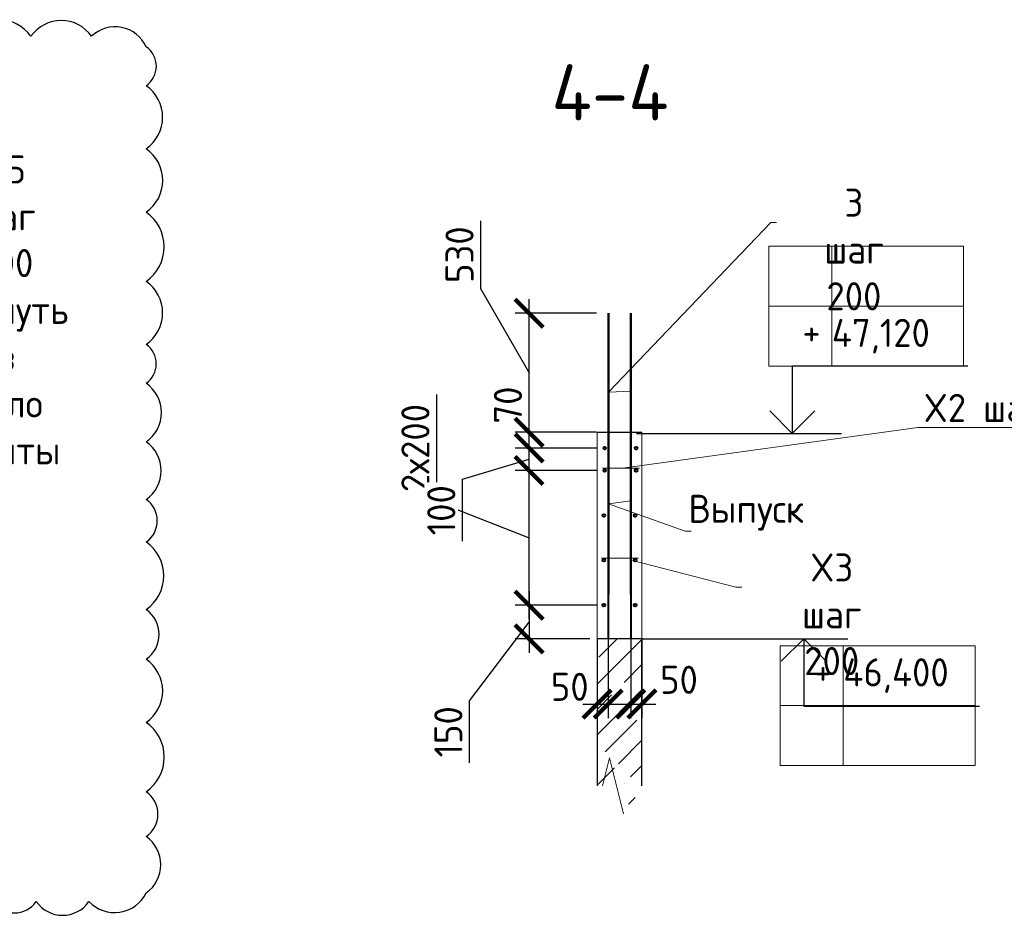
# Model space of a CAD drawing. Header units: millimetres. Extents: x 247266 to 730847, y -636031 to 10052.
# Tile 46 of 196: x 611432 to 620198, y -431380 to -423406. Entities that reach past the tile are written whole.
import ezdxf
from ezdxf import colors
from ezdxf.entities.mleader import LeaderData, LeaderLine
from ezdxf.math import Vec2, Vec3

# ---------------------------------------------------------------- set-up
doc = ezdxf.new("R2010")
doc.units = ezdxf.units.MM
for name, color, linetype, lineweight in [('AF_Stena', 7, 'Continuous', 18), ('RAZMER', 7, 'Continuous', 15), ('Арм_шпильки', 7, 'Continuous', 18), ('Армирование', 7, 'Continuous', 40), ('АрмСтер', 7, 'Continuous', 50), ('АС-Таблицы', 7, 'Continuous', 20), ('отметки', 7, 'Continuous', 18), ('подоснова', 7, 'Continuous', 5)]:
    doc.layers.add(name, color=color, linetype=linetype, lineweight=lineweight)
doc.layers.add('РАЗМЕРЫ', color=7, linetype='Continuous')
doc.styles.add('GOST-2.304_Type-B', font='GOST_Common.ttf')
doc.styles.add('ГОСТ', font='GOST_Common.ttf')
doc.dimstyles.new('мой 25', dxfattribs={"dimscale": 100, "dimtxt": 2.5, "dimasz": 2.5, "dimexe": 1.25, "dimexo": 0.625, "dimtad": 1, "dimdec": 0, "dimlfac": 0.5, "dimtxsty": 'GOST-2.304_Type-B', "dimblk": 'ARCHTICK', "dimcen": 2.5, "dimdle": 1.25, "dimaunit": 1, "dimadec": 1, "dimazin": 2, "dimtfac": 1, "dimtdec": 0, "dimtmove": 1, "dimatfit": 3, "dimfxl": 6, "dimfxlon": 1, "dimtfill": 1, "dimlwd": -1, "dimlwe": -1, "dimarcsym": 0})

# ---------------------------------------------------------------- blocks, each defined once
blk = doc.blocks.new('_None')
blk = doc.blocks.new('_ArchTick')
at = {"color": 0, "linetype": 'ByBlock', "const_width": 0.15}
blk.add_lwpolyline([(-0.5, -0.5), (0.5, 0.5)], dxfattribs=at)
blk = doc.blocks.new('*D2980')
at = {"layer": 'DEFPOINTS', "color": 0, "ltscale": 100}
for p in [(616572.1, -428848.7), (616672.1, -428848.7), (616672.1, -429498.8)]:
    blk.add_point(p, dxfattribs=at)
at = {"layer": 'РАЗМЕРЫ', "color": 0, "linetype": 'Continuous'}
for p, q in [((616572.1, -428911.2), (616572.1, -429623.8)), ((616672.1, -428911.2), (616672.1, -429623.8)), ((616447.1, -429498.8), (616797.1, -429498.8))]:
    blk.add_line(p, q, dxfattribs=at)
at = {"layer": 'РАЗМЕРЫ', "color": 0, "ltscale": 100, "xscale": 250, "yscale": 250, "zscale": 250}
blk.add_blockref('_ArchTick', (616572.1, -429498.8), dxfattribs=at)
at = {"layer": 'РАЗМЕРЫ', "color": 0, "ltscale": 100, "xscale": 250, "yscale": 250, "zscale": 250, "rotation": 180}
blk.add_blockref('_ArchTick', (616672.1, -429498.8), dxfattribs=at)
at = {"layer": 'РАЗМЕРЫ', "color": 0, "lineweight": 0, "ltscale": 100, "insert": (616329.5, -429345.8), "char_height": 250, "attachment_point": 5, "style": 'GOST-2.304_Type-B', "bg_fill": 3, "box_fill_scale": 1.1, "bg_fill_color": 256, "bg_fill_true_color": 13158600, "bg_fill_transparency": 0}
blk.add_mtext('50', dxfattribs=at)
blk = doc.blocks.new('*D2981')
at = {"layer": 'DEFPOINTS', "color": 0, "ltscale": 100}
for p in [(616872.1, -428848.7), (616972.1, -428848.7), (616972.1, -429498.8)]:
    blk.add_point(p, dxfattribs=at)
at = {"layer": 'РАЗМЕРЫ', "color": 0, "linetype": 'Continuous'}
for p, q in [((616872.1, -428911.2), (616872.1, -429623.8)), ((616972.1, -428911.2), (616972.1, -429623.8)), ((616747.1, -429498.8), (617097.1, -429498.8))]:
    blk.add_line(p, q, dxfattribs=at)
at = {"layer": 'РАЗМЕРЫ', "color": 0, "ltscale": 100, "xscale": 250, "yscale": 250, "zscale": 250}
blk.add_blockref('_ArchTick', (616872.1, -429498.8), dxfattribs=at)
at = {"layer": 'РАЗМЕРЫ', "color": 0, "ltscale": 100, "xscale": 250, "yscale": 250, "zscale": 250, "rotation": 180}
blk.add_blockref('_ArchTick', (616972.1, -429498.8), dxfattribs=at)
at = {"layer": 'РАЗМЕРЫ', "color": 0, "lineweight": 0, "ltscale": 100, "insert": (617301.8, -429283.2), "char_height": 250, "attachment_point": 5, "style": 'GOST-2.304_Type-B', "bg_fill": 3, "box_fill_scale": 1.1, "bg_fill_color": 256, "bg_fill_true_color": 13158600, "bg_fill_transparency": 0}
blk.add_mtext('50', dxfattribs=at)
blk = doc.blocks.new('*D2985')
at = {"layer": 'DEFPOINTS', "color": 0, "ltscale": 100}
for p in [(615967.4, -427419.8), (616640.2, -427419.8), (616565.8, -428619.4)]:
    blk.add_point(p, dxfattribs=at)
at = {"layer": 'РАЗМЕРЫ', "color": 0, "linetype": 'Continuous'}
for p, q in [((615142.9, -426744.6), (615142.9, -427695.4)), ((615967.4, -428744.4), (615967.4, -427294.8)), ((616567.4, -427419.8), (615842.4, -427419.8)), ((615142.9, -427695.4), (615967.4, -428019.6)), ((616503.3, -428619.4), (615842.4, -428619.4))]:
    blk.add_line(p, q, dxfattribs=at)
at = {"layer": 'РАЗМЕРЫ', "color": 0, "ltscale": 100, "xscale": 250, "yscale": 250, "zscale": 250}
for p, rotation in [((615967.4, -427419.8), 90), ((615967.4, -428619.4), 270)]:
    blk.add_blockref('_ArchTick', p, dxfattribs=dict(at, rotation=rotation))
at = {"layer": 'РАЗМЕРЫ', "color": 0, "lineweight": 0, "ltscale": 100, "insert": (614955.2, -427220), "char_height": 250, "attachment_point": 5, "rotation": 90, "style": 'GOST-2.304_Type-B', "bg_fill": 3, "box_fill_scale": 1.1, "bg_fill_color": 256, "bg_fill_true_color": 13158600, "bg_fill_transparency": 0}
blk.add_mtext('2х200', dxfattribs=at)
blk = doc.blocks.new('*D2986')
at = {"layer": 'DEFPOINTS', "color": 0, "ltscale": 100}
for p in [(615967.4, -427219.8), (616640.2, -427219.8), (616640.2, -427419.8)]:
    blk.add_point(p, dxfattribs=at)
at = {"layer": 'РАЗМЕРЫ', "color": 0, "linetype": 'Continuous'}
for p, q in [((615967.4, -427544.8), (615967.4, -427094.8)), ((616567.4, -427219.8), (615842.4, -427219.8)), ((615373.3, -427498.1), (615967.4, -427319.8)), ((616567.4, -427419.8), (615842.4, -427419.8)), ((615373.3, -428048.5), (615373.3, -427498.1))]:
    blk.add_line(p, q, dxfattribs=at)
at = {"layer": 'РАЗМЕРЫ', "color": 0, "ltscale": 100, "xscale": 250, "yscale": 250, "zscale": 250}
for p, rotation in [((615967.4, -427219.8), 90), ((615967.4, -427419.8), 270)]:
    blk.add_blockref('_ArchTick', p, dxfattribs=dict(at, rotation=rotation))
at = {"layer": 'РАЗМЕРЫ', "color": 0, "lineweight": 0, "ltscale": 100, "insert": (615185.7, -427773.3), "char_height": 250, "attachment_point": 5, "rotation": 90, "style": 'GOST-2.304_Type-B', "bg_fill": 3, "box_fill_scale": 1.1, "bg_fill_color": 256, "bg_fill_true_color": 13158600, "bg_fill_transparency": 0}
blk.add_mtext('100', dxfattribs=at)
blk = doc.blocks.new('*D2987')
at = {"layer": 'DEFPOINTS', "color": 0, "ltscale": 100}
for p in [(615967.4, -427079.4), (616632.9, -427079.4), (616640.2, -427219.8)]:
    blk.add_point(p, dxfattribs=at)
at = {"layer": 'РАЗМЕРЫ', "color": 0, "linetype": 'Continuous'}
for p, q in [((615967.4, -427344.8), (615967.4, -426954.4)), ((616567.4, -427079.4), (615842.4, -427079.4)), ((616567.4, -427219.8), (615842.4, -427219.8))]:
    blk.add_line(p, q, dxfattribs=at)
at = {"layer": 'РАЗМЕРЫ', "color": 0, "ltscale": 100, "xscale": 250, "yscale": 250, "zscale": 250}
for p, rotation in [((615967.4, -427079.4), 90), ((615967.4, -427219.8), 270)]:
    blk.add_blockref('_ArchTick', p, dxfattribs=dict(at, rotation=rotation))
at = {"layer": 'РАЗМЕРЫ', "color": 0, "lineweight": 0, "ltscale": 100, "insert": (615779.5, -426837.5), "char_height": 250, "attachment_point": 5, "rotation": 90, "style": 'GOST-2.304_Type-B', "bg_fill": 3, "box_fill_scale": 1.1, "bg_fill_color": 256, "bg_fill_true_color": 13158600, "bg_fill_transparency": 0}
blk.add_mtext('70', dxfattribs=at)
blk = doc.blocks.new('*D2988')
at = {"layer": 'DEFPOINTS', "color": 0, "ltscale": 100}
for p in [(615967.4, -426020.2), (616673.4, -426020.2), (616572.1, -427079.4)]:
    blk.add_point(p, dxfattribs=at)
at = {"layer": 'РАЗМЕРЫ', "color": 0, "linetype": 'Continuous'}
for p, q in [((615535.8, -425198.2), (615535.8, -425798.7)), ((615535.8, -425798.7), (615967.4, -426549.8)), ((615967.4, -427204.4), (615967.4, -425895.2)), ((616567.4, -426020.2), (615842.4, -426020.2)), ((616509.6, -427079.4), (615842.4, -427079.4))]:
    blk.add_line(p, q, dxfattribs=at)
at = {"layer": 'РАЗМЕРЫ', "color": 0, "ltscale": 100, "xscale": 250, "yscale": 250, "zscale": 250}
for p, rotation in [((615967.4, -426020.2), 90), ((615967.4, -427079.4), 270)]:
    blk.add_blockref('_ArchTick', p, dxfattribs=dict(at, rotation=rotation))
at = {"layer": 'РАЗМЕРЫ', "color": 0, "lineweight": 0, "ltscale": 100, "insert": (615348.1, -425498.5), "char_height": 250, "attachment_point": 5, "rotation": 90, "style": 'GOST-2.304_Type-B', "bg_fill": 3, "box_fill_scale": 1.1, "bg_fill_color": 256, "bg_fill_true_color": 13158600, "bg_fill_transparency": 0}
blk.add_mtext('530', dxfattribs=at)
blk = doc.blocks.new('*D2982')
at = {"layer": 'DEFPOINTS', "color": 0, "ltscale": 100}
for p in [(616632.1, -428619.4), (615967.4, -428919.2), (616572.1, -428919.2)]:
    blk.add_point(p, dxfattribs=at)
at = {"layer": 'РАЗМЕРЫ', "color": 0, "linetype": 'Continuous'}
for p, q in [((615967.4, -428494.4), (615967.4, -429044.2)), ((616567.4, -428619.4), (615842.4, -428619.4)), ((615436.2, -429471), (615967.4, -428769.3)), ((616509.6, -428919.2), (615842.4, -428919.2)), ((615436.2, -430021.4), (615436.2, -429471))]:
    blk.add_line(p, q, dxfattribs=at)
at = {"layer": 'РАЗМЕРЫ', "color": 0, "ltscale": 100, "xscale": 250, "yscale": 250, "zscale": 250}
for p, rotation in [((615967.4, -428619.4), 90), ((615967.4, -428919.2), 270)]:
    blk.add_blockref('_ArchTick', p, dxfattribs=dict(at, rotation=rotation))
at = {"layer": 'РАЗМЕРЫ', "color": 0, "lineweight": 0, "ltscale": 100, "insert": (615248.5, -429746.2), "char_height": 250, "attachment_point": 5, "rotation": 90, "style": 'GOST-2.304_Type-B', "bg_fill": 3, "box_fill_scale": 1.1, "bg_fill_color": 256, "bg_fill_true_color": 13158600, "bg_fill_transparency": 0}
blk.add_mtext('150', dxfattribs=at)
blk = doc.blocks.new('*T2984')
at = {"layer": 'DEFPOINTS', "color": 8, "linetype": 'ByBlock', "lineweight": 0}
for p, q in [((0, 1066.7), (1734.3, 1066.7)), ((0, 0), (0, 1066.7)), ((561.2, 0), (561.2, 1066.7)), ((1734.3, 0), (1734.3, 1066.7)), ((0, 533.3), (1734.3, 533.3)), ((0, 0), (1734.3, 0))]:
    blk.add_line(p, q, dxfattribs=at)
at = {"layer": 'АС-Таблицы', "color": 0, "char_height": 250, "style": 'ГОСТ'}
for s, insert, width, attachment_point in [('+', (461.2, 966.7), 361.223, 3), ('46,400', (561.2, 800), 1173.087, 4)]:
    blk.add_mtext(s, dxfattribs=dict(at, insert=insert, width=width, attachment_point=attachment_point))
blk = doc.blocks.new('*T2983')
at = {"layer": 'DEFPOINTS', "color": 8, "linetype": 'ByBlock', "lineweight": 0}
for p, q in [((0, 0), (1734.3, 0)), ((0, 0), (0, -1066.7)), ((561.2, 0), (561.2, -1066.7)), ((1734.3, 0), (1734.3, -1066.7)), ((0, -533.3), (1734.3, -533.3)), ((0, -1066.7), (1734.3, -1066.7))]:
    blk.add_line(p, q, dxfattribs=at)
at = {"layer": 'АС-Таблицы', "color": 0, "char_height": 250, "style": 'ГОСТ'}
for s, insert, width, attachment_point in [('+', (461.2, -633.3), 361.223, 3), ('47,120', (561.2, -800), 1173.087, 4)]:
    blk.add_mtext(s, dxfattribs=dict(at, insert=insert, width=width, attachment_point=attachment_point))

msp = doc.modelspace()

# ---------------------------------------------------------------- linework, layer by layer
msp.add_lwpolyline([(616924.89, -427089.81), (618748.56, -427089.81)])
at = {"layer": 'AF_Stena', "lineweight": 20}
for p, q in [((616572.14, -427079.37), (616572.14, -428919.22)), ((616972.14, -428919.22), (616972.14, -427079.37))]:
    msp.add_line(p, q, dxfattribs=at)
msp.add_lwpolyline([(616807.57, -430477.03), (616682.57, -429977.03)], dxfattribs=at)
at = {"layer": 'RAZMER', "ltscale": 100}
for p, q in [((618312.36, -426488.04), (619874.86, -426488.04)), ((618312.36, -426490.69), (619874.86, -426490.69)), ((618312.36, -426490.69), (619874.86, -426490.69)), ((618414.21, -429517.92), (619976.71, -429517.92)), ((618414.21, -429517.92), (619976.71, -429517.92)), ((618414.21, -429520.57), (619976.71, -429520.57))]:
    msp.add_line(p, q, dxfattribs=at)
at = {"layer": 'Арм_шпильки'}
msp.add_line((616612.14, -428199.37), (616941.65, -428199.37), dxfattribs=at)
at = {"layer": 'Армирование', "ltscale": 100}
for centre in [(616920.17, -427219.83), (616640.17, -427419.83), (616920.17, -427419.83), (616632.14, -427819.37), (616912.14, -427819.37), (616632.14, -428219.37), (616912.14, -428219.37), (616632.14, -428619.37), (616912.14, -428619.37)]:
    msp.add_circle(centre, 12, dxfattribs=at)
at = {"layer": 'АрмСтер', "ltscale": 15}
for p, q in [((616673.42, -428519.37), (616673.42, -426020.24)), ((616871.84, -428519.37), (616871.84, -426020.24))]:
    msp.add_line(p, q, dxfattribs=at)
at = {"layer": 'отметки', "linetype": 'Continuous', "lineweight": 25, "ltscale": 100}
for p, q in [((618309.31, -426488.04), (618309.31, -427088.04)), ((618412.69, -428918.8), (618412.69, -429518.8))]:
    msp.add_line(p, q, dxfattribs=at)
for points in [[(618110.84, -426889.81), (618310.84, -427089.81), (618510.84, -426889.81)], [(618212.69, -429118.8), (618412.69, -428918.8), (618612.69, -429118.8)]]:
    msp.add_lwpolyline(points, dxfattribs=at)
at = {"layer": 'РАЗМЕРЫ'}
msp.add_line((616572.14, -427079.37), (616972.14, -427079.37), dxfattribs=at)
msp.add_lwpolyline([(611191.58, -431257.65, 0.5205671), (611579.59, -431257.65, 0.5205671), (612048.96, -431257.65, 0.5205671), (612558.68, -431180.49, 0.5205671), (612558.68, -430678.78, 0.5205671), (612558.68, -430279.74, 0.5205671), (612558.68, -429663.1, 0.5205671), (612558.68, -429100, 0.5205671), (612558.68, -428657.89, 0.5205671), (612558.68, -428056.33, 0.5205671), (612558.68, -427677.58, 0.5205671), (612558.68, -427165.44, 0.5205671), (612558.68, -426643.15, 0.5205671), (612558.68, -426297.72, 0.5205671), (612558.68, -425735.95, 0.5205671), (612558.68, -425120.31, 0.5205671), (612558.68, -424555.64, 0.5205671), (612558.68, -423994.3, 0.5205671), (612558.68, -423647.78, 0.5205671), (612072.59, -423554.55, 0.5205671), (611531.84, -423554.55, 0.5205671), (610963.14, -423554.55, 0.5205671)], format="xyb", dxfattribs=at)

# ---------------------------------------------------------------- block references
for name, p in [('*T2983', (618101.42, -425424.02)), ('*T2984', (618203.27, -430046.29))]:
    msp.add_blockref(name, p)

# ---------------------------------------------------------------- texts
at = {"layer": 'РАЗМЕРЫ', "insert": (616688.1, -424053.28), "char_height": 500, "attachment_point": 5, "style": 'GOST-2.304_Type-B'}
msp.add_mtext_dynamic_manual_height_columns('4-4', width=3941.2128, gutter_width=625, heights=[0], dxfattribs=at)

# ---------------------------------------------------------------- leaders
at = {"layer": 'подоснова'}
ml = msp.add_multileader_mtext('Standard', dxfattribs=at)
ml.set_content('Х5 шаг 200\\Pзагнуть в тело плиты', color=256, style='GOST-2.304_Type-B')
ml.set_leader_properties(color=256, linetype='ByLayer', lineweight=15)
ml.set_arrow_properties(name='NONE')
ml.build(insert=Vec2(0, 0))
ml.multileader.update_dxf_attribs({"text_left_attachment_type": 6, "text_right_attachment_type": 6, "dogleg_length": 10, "arrow_head_size": 18})
ctx = ml.context
ctx.base_point, ctx.char_height, ctx.arrow_head_size, ctx.landing_gap_size, ctx.plane_origin = Vec3(609604.49, -424939.68), 250, 18, 20, Vec3(607813.29, -425961.1)
ctx.left_attachment, ctx.right_attachment, ctx.text_align_type = 6, 6, 1
notes = []
notes.append((ctx, [(0, (1, 1, 0), (609592.96, -424940), (1, 0), 10, [(1, [(608444.72, -426813.98), (608236.31, -426823.36)], 0, [])])]))
ctx.mtext.insert, ctx.mtext.width, ctx.mtext.alignment, ctx.mtext.flow_direction = Vec3(611309.15, -424614.68), 22.8978, 2, 5
ml = msp.add_multileader_mtext('Standard', dxfattribs=at)
ml.set_content('X2 шаг 400х400', color=256, style='GOST-2.304_Type-B')
ml.set_leader_properties(color=256, linetype='ByLayer', lineweight=15)
ml.set_arrow_properties(name='NONE')
ml.build(insert=Vec2(0, 0))
ml.multileader.update_dxf_attribs({"text_left_attachment_type": 6, "text_right_attachment_type": 6, "dogleg_length": 10, "arrow_head_size": 18})
ctx = ml.context
ctx.base_point, ctx.char_height, ctx.arrow_head_size, ctx.landing_gap_size, ctx.plane_origin = Vec3(619440.22, -427037.86), 250, 18, 20, Vec3(616612.86, -426478.86)
ctx.left_attachment, ctx.right_attachment, ctx.text_align_type = 6, 6, 1
notes.append((ctx, [(0, (1, 1, 0), (619429.13, -427038.11), (1, 0), 10, [(0, [(616799.43, -427399.83)], 0, [])])]))
ctx.mtext.insert, ctx.mtext.alignment, ctx.mtext.flow_direction = Vec3(620658.32, -426737.86), 2, 5
ml = msp.add_multileader_mtext('Standard', dxfattribs=at)
ml.set_content('Выпуск', color=256, style='GOST-2.304_Type-B')
ml.set_leader_properties(color=256, linetype='ByLayer', lineweight=15)
ml.set_arrow_properties(name='NONE')
ml.build(insert=Vec2(0, 0))
ml.multileader.update_dxf_attribs({"text_left_attachment_type": 6, "text_right_attachment_type": 6, "dogleg_length": 10, "arrow_head_size": 18})
ctx = ml.context
ctx.base_point, ctx.char_height, ctx.arrow_head_size, ctx.landing_gap_size, ctx.plane_origin = Vec3(617368.43, -427961.1), 250, 18, 20, Vec3(616211.42, -426478.82)
ctx.left_attachment, ctx.right_attachment, ctx.text_align_type = 6, 6, 1
notes.append((ctx, [(0, (1, 1, 0), (617357.92, -427961.43), (1, 0), 10, [(1, [(616871.84, -427689.18), (616673.42, -427716.72)], 0, [])])]))
ctx.mtext.insert, ctx.mtext.width, ctx.mtext.alignment, ctx.mtext.flow_direction = Vec3(617900.93, -427636.1), 22.8978, 2, 5
for ctx, leaders in notes:
    for number, flags, end, landing, length, lines in leaders:
        leader = LeaderData()
        leader.index, (leader.has_last_leader_line, leader.has_dogleg_vector, leader.attachment_direction) = number, flags
        leader.last_leader_point, leader.dogleg_vector, leader.dogleg_length = Vec3(end), Vec3(landing), length
        for number, points, colour, breaks in lines:
            line = LeaderLine()
            line.index, line.vertices, line.color, line.breaks = number, Vec3.list(points), colors.encode_raw_color(colour), breaks
            leader.lines.append(line)
        ctx.leaders.append(leader)

# ---------------------------------------------------------------- next in the draw order: dimensions: what is measured, and where the dimension line sits
at = {"layer": 'РАЗМЕРЫ', "lineweight": 0}
dim = msp.add_linear_dim(base=(616672.1, -429498.83), p1=(616572.14, -428848.66), p2=(616672.1, -428848.66), dimstyle='мой 25', dxfattribs=at)
dim.commit()
dim.dimension.update_dxf_attribs({"geometry": '*D2980', "text_midpoint": (616329.51, -429533.41), "dimtype": 160})

# ---------------------------------------------------------------- next in the draw order: linework, layer by layer
at = {"layer": 'Армирование', "ltscale": 100}
msp.add_line((616673.42, -428919.22), (616673.42, -428519.37), dxfattribs=at)

# ---------------------------------------------------------------- next in the draw order: dimensions: what is measured, and where the dimension line sits
at = {"layer": 'РАЗМЕРЫ', "lineweight": 0}
dim = msp.add_linear_dim(base=(616972.14, -429498.83), p1=(616872.1, -428848.66), p2=(616972.14, -428848.66), dimstyle='мой 25', dxfattribs=at)
dim.commit()
dim.dimension.update_dxf_attribs({"geometry": '*D2981', "text_midpoint": (617301.75, -429470.82), "dimtype": 160})

# ---------------------------------------------------------------- next in the draw order: linework, layer by layer
msp.add_lwpolyline([(616980.52, -428918.8), (618804.19, -428918.8)])
at = {"layer": 'Армирование', "ltscale": 100}
msp.add_line((616871.84, -428519.37), (616871.84, -428919.22), dxfattribs=at)
at = {"layer": 'РАЗМЕРЫ'}
msp.add_line((616972.14, -430227.03), (616972.14, -428919.22), dxfattribs=at)

# ---------------------------------------------------------------- next in the draw order: dimensions: what is measured, and where the dimension line sits
at = {"layer": 'РАЗМЕРЫ', "lineweight": 0}
dim = msp.add_linear_dim(base=(615967.42, -427419.83), p1=(616565.81, -428619.37), p2=(616640.17, -427419.83), angle=90, text='2х200', dimstyle='мой 25', dxfattribs=at)
dim.commit()
dim.dimension.update_dxf_attribs({"geometry": '*D2985', "text_midpoint": (615142.86, -427632.9), "dimtype": 160})

# ---------------------------------------------------------------- next in the draw order: leaders
at = {"layer": 'подоснова'}
ml = msp.add_multileader_mtext('Standard', dxfattribs=at)
ml.set_content('X3 шаг 200', color=256, style='GOST-2.304_Type-B')
ml.set_leader_properties(color=256, linetype='ByLayer', lineweight=15)
ml.set_arrow_properties(name='NONE')
ml.build(insert=Vec2(0, 0))
ml.multileader.update_dxf_attribs({"text_left_attachment_type": 6, "text_right_attachment_type": 6, "dogleg_length": 10, "arrow_head_size": 18})
ctx = ml.context
ctx.base_point, ctx.char_height, ctx.arrow_head_size, ctx.landing_gap_size, ctx.plane_origin = Vec3(617818.62, -428458.2), 250, 18, 20, Vec3(616611.28, -427509.33)
ctx.left_attachment, ctx.right_attachment, ctx.text_align_type = 6, 6, 1
notes = []
notes.append((ctx, [(0, (1, 1, 0), (617807.91, -428458.45), (1, 0), 10, [(0, [(616888.52, -428221.24)], 0, [])])]))
ctx.mtext.insert, ctx.mtext.width, ctx.mtext.alignment, ctx.mtext.flow_direction = Vec3(618661.73, -428158.2), 22.8978, 2, 5
for ctx, leaders in notes:
    for number, flags, end, landing, length, lines in leaders:
        leader = LeaderData()
        leader.index, (leader.has_last_leader_line, leader.has_dogleg_vector, leader.attachment_direction) = number, flags
        leader.last_leader_point, leader.dogleg_vector, leader.dogleg_length = Vec3(end), Vec3(landing), length
        for number, points, colour, breaks in lines:
            line = LeaderLine()
            line.index, line.vertices, line.color, line.breaks = number, Vec3.list(points), colors.encode_raw_color(colour), breaks
            leader.lines.append(line)
        ctx.leaders.append(leader)

# ---------------------------------------------------------------- next in the draw order: linework, layer by layer
at = {"layer": 'Армирование', "ltscale": 100}
msp.add_circle((616640.17, -427219.83), 12, dxfattribs=at)

# ---------------------------------------------------------------- next in the draw order: dimensions: what is measured, and where the dimension line sits
at = {"layer": 'РАЗМЕРЫ', "lineweight": 0}
dim = msp.add_linear_dim(base=(615967.42, -428919.22), p1=(616632.14, -428619.37), p2=(616572.14, -428919.22), angle=90, dimstyle='мой 25', dxfattribs=at)
dim.commit()
dim.dimension.update_dxf_attribs({"geometry": '*D2982', "text_midpoint": (615436.17, -429533.52), "dimtype": 160})

# ---------------------------------------------------------------- next in the draw order: hatches: boundary and pattern name
at = {"layer": 'РАЗМЕРЫ', "transparency": 33554648}
h = msp.add_hatch(dxfattribs=at)
h.set_pattern_fill('ANSI35', color=256, scale=50)
h.set_pattern_definition([(45, (73900.83, -46130.1), (-224.5064, 224.5064), []), (45, (74125.33, -46130.1), (-224.5064, 224.5064), [396.875, -79.375, 0, -79.375])])
h.paths.add_polyline_path([(616972.14, -428919.22), (616572.14, -428919.22), (616572.14, -430227.03), (616631.74, -430227.03), (616686.74, -430227.03), (616749.24, -429977.03), (616874.24, -430477.03), (616936.74, -430227.03), (616972.14, -430227.03)])

# ---------------------------------------------------------------- next in the draw order: linework, layer by layer
at = {"layer": 'AF_Stena', "lineweight": 20}
msp.add_lwpolyline([(616682.57, -429977.03), (616620.07, -430227.03)], dxfattribs=at)
at = {"layer": 'РАЗМЕРЫ'}
for p, q in [((616972.14, -428919.22), (616572.14, -428919.22)), ((616572.14, -428919.22), (616572.14, -430227.03))]:
    msp.add_line(p, q, dxfattribs=at)

# ---------------------------------------------------------------- next in the draw order: dimensions: what is measured, and where the dimension line sits
at = {"layer": 'РАЗМЕРЫ', "lineweight": 0}
dim = msp.add_linear_dim(base=(615967.42, -427219.83), p1=(616640.17, -427419.83), p2=(616640.17, -427219.83), angle=90, dimstyle='мой 25', dxfattribs=at)
dim.commit()
dim.dimension.update_dxf_attribs({"geometry": '*D2986', "text_midpoint": (615185.67, -427560.57)})

# ---------------------------------------------------------------- next in the draw order: dimensions: what is measured, and where the dimension line sits
dim = msp.add_linear_dim(base=(615967.42, -427079.37), p1=(616640.17, -427219.83), p2=(616632.9, -427079.37), angle=90, dimstyle='мой 25', dxfattribs=at)
dim.commit()
dim.dimension.update_dxf_attribs({"geometry": '*D2987', "text_midpoint": (615967.42, -426837.49), "dimtype": 160})

# ---------------------------------------------------------------- next in the draw order: linework, layer by layer
at = {"layer": 'Арм_шпильки'}
msp.add_line((616620.17, -427399.83), (616949.67, -427399.83), dxfattribs=at)

# ---------------------------------------------------------------- next in the draw order: dimensions: what is measured, and where the dimension line sits
at = {"layer": 'РАЗМЕРЫ', "lineweight": 0}
dim = msp.add_linear_dim(base=(615967.42, -426020.24), p1=(616572.14, -427079.37), p2=(616673.42, -426020.24), angle=90, dimstyle='мой 25', dxfattribs=at)
dim.commit()
dim.dimension.update_dxf_attribs({"geometry": '*D2988', "text_midpoint": (615535.76, -425736.22), "dimtype": 160})

# ---------------------------------------------------------------- next in the draw order: leaders
at = {"layer": 'подоснова'}
ml = msp.add_multileader_mtext('Standard', dxfattribs=at)
ml.set_content('3 шаг 200', color=256, style='GOST-2.304_Type-B')
ml.set_leader_properties(color=256, linetype='ByLayer', lineweight=15)
ml.set_arrow_properties(name='NONE')
ml.build(insert=Vec2(0, 0))
ml.multileader.update_dxf_attribs({"text_left_attachment_type": 6, "text_right_attachment_type": 6, "dogleg_length": 10, "arrow_head_size": 18})
ctx = ml.context
ctx.base_point, ctx.char_height, ctx.arrow_head_size, ctx.landing_gap_size, ctx.plane_origin = Vec3(618128.88, -425210.27), 250, 18, 20, Vec3(616326.23, -425860.86)
ctx.left_attachment, ctx.right_attachment, ctx.text_align_type = 6, 6, 1
notes = []
notes.append((ctx, [(0, (1, 1, 0), (618118.27, -425210.52), (1, 0), 10, [(1, [(616875.91, -426713.73), (616673.1, -426723.11)], 0, [])])]))
ctx.mtext.insert, ctx.mtext.width, ctx.mtext.alignment, ctx.mtext.flow_direction = Vec3(618859.48, -424910.27), 22.8978, 2, 5
for ctx, leaders in notes:
    for number, flags, end, landing, length, lines in leaders:
        leader = LeaderData()
        leader.index, (leader.has_last_leader_line, leader.has_dogleg_vector, leader.attachment_direction) = number, flags
        leader.last_leader_point, leader.dogleg_vector, leader.dogleg_length = Vec3(end), Vec3(landing), length
        for number, points, colour, breaks in lines:
            line = LeaderLine()
            line.index, line.vertices, line.color, line.breaks = number, Vec3.list(points), colors.encode_raw_color(colour), breaks
            leader.lines.append(line)
        ctx.leaders.append(leader)

doc.saveas('drawing.dxf')
